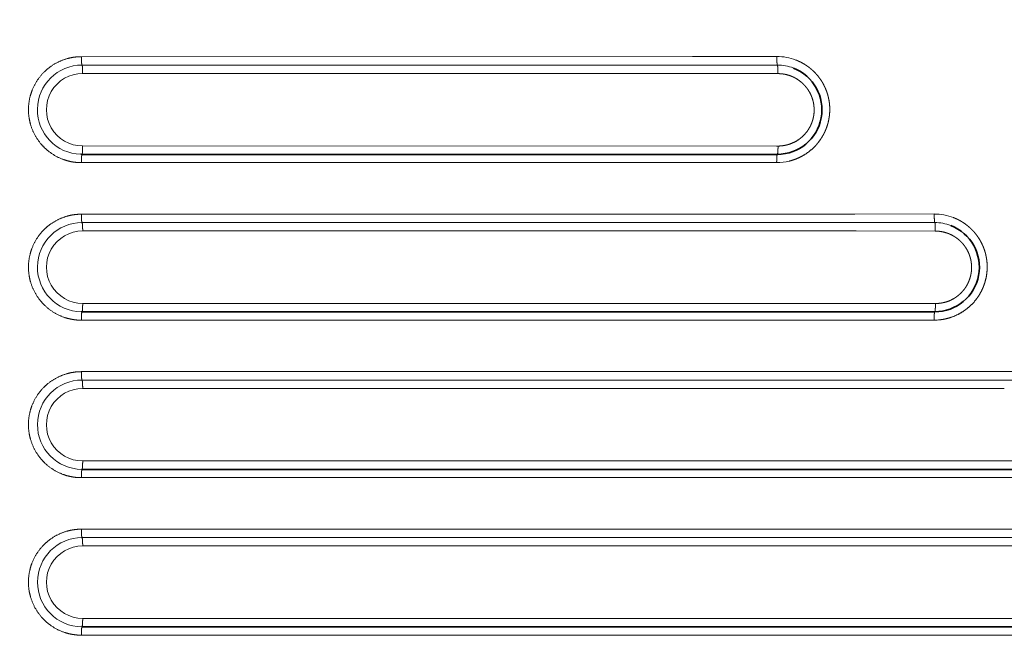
# Model space of a CAD drawing. Extents: x 117 to 1015, y -24 to 896.
# Tile 15 of 24: x 273 to 450, y 481 to 592. Entities that reach past the tile are written whole.
import ezdxf
from ezdxf.enums import TextEntityAlignment as Align

# ---------------------------------------------------------------- set-up
doc = ezdxf.new("R2010")
doc.units = 0
doc.layers.get('0').update_dxf_attribs({"lineweight": 13})
doc.styles.get("Standard").update_dxf_attribs({"font": 'isocp.shx'})
doc.dimstyles.get("Standard").update_dxf_attribs({"dimtxt": 2.5, "dimasz": 2.5, "dimexe": 1.25, "dimexo": 0.625, "dimtad": 1, "dimcen": 2.5, "dimadec": 0, "dimazin": 0, "dimtfac": 1, "dimtmove": 0, "dimatfit": 0, "dimfxl": 0, "dimarcsym": 0})

# ---------------------------------------------------------------- blocks, each defined once
blk = doc.blocks.new('*D')
at = {"color": 7, "lineweight": 13}
for p, q in [((222.5, 820.5), (131.37, 820.5)), ((133.37, 20.5), (133.37, 820.5)), ((524.07, 494.39), (625.89, 387.57)), ((194.5, 48.5), (194.5, -23.6)), ((994.5, 48.5), (994.5, -23.6)), ((222.5, 20.5), (131.37, 20.5)), ((194.5, -21.6), (994.5, -21.6))]:
    blk.add_line(p, q, dxfattribs=at)
for points in [[(133.89, 818.57), (133.37, 820.5), (132.85, 818.57)], [(564.81, 452.39), (563.11, 453.43), (564.06, 451.68)], [(624.19, 388.61), (625.89, 387.57), (624.94, 389.32)], [(132.85, 22.43), (133.37, 20.5), (133.89, 22.43)], [(196.43, -21.08), (194.5, -21.6), (196.43, -22.12)], [(992.57, -22.12), (994.5, -21.6), (992.57, -21.08)]]:
    blk.add_lwpolyline(points, dxfattribs=at)
for s, rotation, p, p2 in [('%%c', 313.6296, (525.52, 495.77), (532.6, 488.33)), ('91', 313.6296, (533.29, 487.61), (551.98, 468)), ('800', 90, (131.37, 399.48), (131.37, 441.52))]:
    blk.add_text(s, height=14, rotation=rotation, dxfattribs=at).set_placement(p, p2, align=Align.FIT)
blk.add_text('800', height=14, dxfattribs=at).set_placement((573.48, -19.6), (615.52, -19.6), align=Align.FIT)
blk = doc.blocks.new('BLOCK8')
at = {"color": 7, "lineweight": 13}
for p, q in [((-310.11, 164.8), (-200.5, 164.81)), ((-310, 163.29), (-200.38, 163.29)), ((-197.49, 161.78), (-309.89, 161.79)), ((-309.89, 148.79), (-185.42, 148.78)), ((-185.42, 145.81), (-310.12, 145.8)), ((-310.12, 136.56), (-174.24, 136.57)), ((-310, 135.06), (-174.11, 135.06)), ((-171.18, 133.55), (-309.88, 133.56)), ((-309.88, 120.56), (-158.96, 120.55)), ((-157.19, 117.57), (-310.12, 117.56)), ((-310.12, 108.33), (-147.68, 108.33)), ((-310, 106.82), (-147.55, 106.82)), ((-144.59, 105.32), (-309.88, 105.32)), ((-309.88, 92.32), (-132.28, 92.32)), ((-129.69, 89.33), (-310.12, 89.33)), ((-310.12, 80.09), (-120.93, 80.1)), ((-310, 78.59), (-120.8, 78.59)), ((-117.82, 77.08), (-309.88, 77.09)), ((-309.88, 64.09), (-105.45, 64.09)), ((-102.86, 61.09), (-310.12, 61.09))]:
    blk.add_line(p, q, dxfattribs=at)
at = {"color": 7, "lineweight": 13, "ltscale": 0.069458}
blk.add_line((-200.5, 164.81), (-197.72, 164.81), dxfattribs=at)
at = {"color": 7, "lineweight": 13, "ltscale": 0.30829}
blk.add_line((-197.72, 164.81), (-185.39, 164.83), dxfattribs=at)
at = {"color": 7, "lineweight": 13, "ltscale": 0.06935}
blk.add_line((-200.38, 163.29), (-197.6, 163.29), dxfattribs=at)
at = {"color": 7, "lineweight": 13, "ltscale": 0.307803}
blk.add_line((-197.6, 163.29), (-185.29, 163.29), dxfattribs=at)
at = {"color": 7, "lineweight": 13, "ltscale": 0.307316}
blk.add_line((-185.19, 161.76), (-197.49, 161.78), dxfattribs=at)
at = {"color": 7, "lineweight": 13, "ltscale": 0.006109}
blk.add_line((-185.42, 148.78), (-185.17, 148.78), dxfattribs=at)
at = {"color": 7, "lineweight": 35, "ltscale": 0.00552}
blk.add_line((-310, 147.29), (-310.22, 147.3), dxfattribs=at)
at = {"color": 7, "lineweight": 35}
for p, q in [((-185.3, 147.29), (-310, 147.29)), ((-157.06, 119.06), (-310, 119.06)), ((-129.56, 90.82), (-310, 90.82)), ((-102.73, 62.59), (-310, 62.59))]:
    blk.add_line(p, q, dxfattribs=at)
at = {"color": 7, "lineweight": 13, "ltscale": 0.006555}
blk.add_line((-310.12, 145.8), (-310.38, 145.8), dxfattribs=at)
at = {"color": 7, "lineweight": 13, "ltscale": 0.070424}
blk.add_line((-174.24, 136.57), (-171.42, 136.57), dxfattribs=at)
at = {"color": 7, "lineweight": 13, "ltscale": 0.356647}
blk.add_line((-171.42, 136.57), (-157.15, 136.6), dxfattribs=at)
at = {"color": 7, "lineweight": 13, "ltscale": 0.070314}
blk.add_line((-174.11, 135.06), (-171.3, 135.06), dxfattribs=at)
at = {"color": 7, "lineweight": 13, "ltscale": 0.356081}
blk.add_line((-171.3, 135.06), (-157.06, 135.06), dxfattribs=at)
at = {"color": 7, "lineweight": 13, "ltscale": 0.355517}
blk.add_line((-156.96, 133.53), (-171.18, 133.55), dxfattribs=at)
at = {"color": 7, "lineweight": 13, "ltscale": 0.050628}
blk.add_line((-158.96, 120.55), (-156.94, 120.55), dxfattribs=at)
at = {"color": 7, "lineweight": 35, "ltscale": 0.00356}
blk.add_line((-310, 119.06), (-310.14, 119.06), dxfattribs=at)
at = {"color": 7, "lineweight": 13, "ltscale": 0.004228}
blk.add_line((-310.12, 117.56), (-310.29, 117.56), dxfattribs=at)
at = {"color": 7, "lineweight": 13, "ltscale": 0.071016}
blk.add_line((-147.68, 108.33), (-144.84, 108.34), dxfattribs=at)
at = {"color": 7, "lineweight": 13, "ltscale": 0.397933}
blk.add_line((-144.84, 108.34), (-128.92, 108.36), dxfattribs=at)
at = {"color": 7, "lineweight": 13, "ltscale": 0.070905}
blk.add_line((-147.55, 106.82), (-144.71, 106.82), dxfattribs=at)
at = {"color": 7, "lineweight": 13, "ltscale": 0.397301}
blk.add_line((-144.71, 106.82), (-128.82, 106.82), dxfattribs=at)
at = {"color": 7, "lineweight": 13, "ltscale": 0.002732}
blk.add_line((-310.12, 89.33), (-310.23, 89.33), dxfattribs=at)
at = {"color": 7, "lineweight": 13}
for centre, radius, start, end in [((-185.37, 155.34), 9.49, 68.986, 90.0854), ((-310, 155.29), 8, 90.0329, 268.3834), ((-185.29, 155.3), 8, 68.9157, 89.9939), ((-309.89, 155.29), 6.5, 89.9962, 270.012), ((-185.42, 155.3), 9.5, 270.0036, 283.9551), ((-157.14, 127.1), 9.49, 68.8925, 90.0858), ((-309.99, 127.06), 8, 90.0346, 268.944), ((-157.06, 127.06), 8, 68.8224, 89.9944), ((-309.88, 127.06), 6.5, 89.9961, 270.0093), ((-157.19, 127.07), 9.5, 270.0024, 274.64), ((-309.99, 98.82), 8, 90.0357, 269.3043), ((-309.88, 98.82), 6.5, 89.9961, 270.0075), ((-309.99, 70.59), 8, 90.0364, 269.5627), ((-309.88, 70.59), 6.5, 89.9959, 270.0063)]:
    blk.add_arc(centre, radius, start, end, dxfattribs=at)
at = {"color": 7, "lineweight": 35}
for centre, end in [((-185.3, 155.29), 68.9123), ((-157.06, 127.06), 68.8198)]:
    blk.add_arc(centre, 8, 270, end, dxfattribs=at)
at = {"color": 7, "lineweight": 13}
for points, knots in [([(-310.38, 145.8), (-311.39, 145.83), (-312.39, 145.99), (-313.37, 146.29), (-315.22, 147.13), (-316.79, 148.43), (-317.48, 149.18), (-318.65, 150.85), (-319.34, 152.76), (-319.56, 153.76), (-319.73, 155.79), (-319.35, 157.8), (-319.04, 158.77), (-318.15, 160.6), (-316.81, 162.14), (-316.05, 162.82), (-314.47, 163.87), (-312.7, 164.5), (-311.85, 164.7), (-310.98, 164.8), (-310.11, 164.8)], [0, 0, 0, 0, 0, 0, 6.880619, 6.880619, 6.880619, 13.762244, 13.762244, 13.762244, 20.643785, 20.643785, 20.643785, 27.522516, 27.522516, 27.522516, 34.404651, 34.404651, 34.404651, 40.315574, 40.315574, 40.315574, 40.315574, 40.315574, 40.315574]), ([(-310, 163.29), (-310.01, 163.3), (-310.02, 163.31), (-310.03, 163.34), (-310.06, 163.48), (-310.08, 163.71), (-310.09, 163.89), (-310.1, 164.18), (-310.11, 164.48), (-310.11, 164.59), (-310.11, 164.69), (-310.11, 164.8)], [0, 0, 0, 0, 0, 0, 0.720996, 0.720996, 0.720996, 2.199472, 2.199472, 2.199472, 2.970245, 2.970245, 2.970245, 2.970245, 2.970245, 2.970245]), ([(-185.29, 163.29), (-185.3, 163.3), (-185.31, 163.31), (-185.32, 163.34), (-185.34, 163.44), (-185.35, 163.61), (-185.36, 163.74), (-185.38, 164.02), (-185.38, 164.33), (-185.39, 164.5), (-185.39, 164.66), (-185.39, 164.83)], [0, 0, 0, 0, 0, 0, 0.632118, 0.632118, 0.632118, 1.780161, 1.780161, 1.780161, 2.986979, 2.986979, 2.986979, 2.986979, 2.986979, 2.986979]), ([(-309.89, 161.79), (-309.89, 162.1), (-309.89, 162.4), (-309.9, 162.71), (-309.93, 163.05), (-309.97, 163.23), (-309.97, 163.26), (-309.99, 163.29), (-310, 163.29), (-310, 163.29), (-310, 163.29), (-310, 163.29)], [0, 0, 0, 0, 0, 0, 2.223374, 2.223374, 2.223374, 2.867108, 2.867108, 2.867108, 2.961099, 2.961099, 2.961099, 2.961099, 2.961099, 2.961099]), ([(-185.19, 161.76), (-185.19, 162.07), (-185.2, 162.38), (-185.21, 162.68), (-185.23, 163.03), (-185.26, 163.22), (-185.27, 163.26), (-185.28, 163.28), (-185.29, 163.29), (-185.29, 163.29), (-185.29, 163.29), (-185.29, 163.29)], [0, 0, 0, 0, 0, 0, 2.223211, 2.223211, 2.223211, 2.865659, 2.865659, 2.865659, 2.959198, 2.959198, 2.959198, 2.959198, 2.959198, 2.959198]), ([(-181.97, 164.2), (-181.81, 164.14), (-181.65, 164.07), (-181.49, 164), (-181.18, 163.86), (-180.86, 163.69), (-180.7, 163.6), (-180.4, 163.43), (-180.1, 163.23), (-179.96, 163.13), (-179.6, 162.88), (-179.26, 162.6), (-179.06, 162.43), (-178.72, 162.12), (-178.4, 161.78), (-178.28, 161.64), (-178.02, 161.34), (-177.78, 161.04), (-177.67, 160.88), (-177.45, 160.57), (-177.26, 160.26), (-177.17, 160.11), (-176.96, 159.73), (-176.78, 159.36), (-176.68, 159.13), (-176.49, 158.68), (-176.33, 158.22), (-176.26, 157.99), (-176.14, 157.51), (-176.04, 157.05), (-176, 156.81), (-175.93, 156.31), (-175.9, 155.82), (-175.89, 155.57), (-175.89, 155.05), (-175.92, 154.55), (-175.95, 154.29), (-176.02, 153.77), (-176.12, 153.26), (-176.18, 152.99), (-176.33, 152.46), (-176.51, 151.96), (-176.61, 151.7), (-176.96, 150.9), (-177.4, 150.16), (-177.73, 149.68), (-178.76, 148.4), (-180.05, 147.36), (-180.98, 146.8), (-182.01, 146.37), (-183.13, 146.09)], [0, 0, 0, 0, 0, 0, 1.004222, 1.004222, 1.004222, 1.994693, 1.994693, 1.994693, 2.918355, 2.918355, 2.918355, 4.299515, 4.299515, 4.299515, 5.279564, 5.279564, 5.279564, 6.303985, 6.303985, 6.303985, 7.242919, 7.242919, 7.242919, 8.629584, 8.629584, 8.629584, 10.073824, 10.073824, 10.073824, 11.626331, 11.626331, 11.626331, 13.344227, 13.344227, 13.344227, 15.217977, 15.217977, 15.217977, 17.270328, 17.270328, 17.270328, 19.484403, 19.484403, 19.484403, 24.328159, 24.328159, 24.328159, 33.374573, 33.374573, 33.374573, 33.374573, 33.374573, 33.374573]), ([(-185.17, 148.78), (-184.43, 148.78), (-183.75, 148.89), (-183.11, 149.07), (-181.9, 149.57), (-180.89, 150.33), (-180.42, 150.78), (-179.8, 151.54), (-179.33, 152.43), (-179.19, 152.74), (-179.01, 153.21), (-178.87, 153.72), (-178.84, 153.88), (-178.77, 154.21), (-178.73, 154.54), (-178.71, 154.71), (-178.69, 155.03), (-178.69, 155.37), (-178.7, 155.54), (-178.72, 155.85), (-178.76, 156.18), (-178.78, 156.34), (-178.84, 156.65), (-178.92, 156.96), (-178.96, 157.11), (-179.05, 157.4), (-179.17, 157.7), (-179.22, 157.83), (-179.34, 158.1), (-179.48, 158.37), (-179.56, 158.5), (-179.74, 158.8), (-179.95, 159.11), (-180.09, 159.28), (-180.33, 159.57), (-180.59, 159.84), (-180.69, 159.95), (-180.93, 160.17), (-181.18, 160.37), (-181.31, 160.47), (-181.61, 160.69), (-181.92, 160.88), (-182.1, 160.98), (-182.45, 161.16), (-182.8, 161.31), (-182.97, 161.37), (-183.55, 161.57), (-184.11, 161.69), (-184.48, 161.74), (-184.85, 161.76), (-185.19, 161.76)], [0, 0, 0, 0, 0, 0, 5.984854, 5.984854, 5.984854, 12.426434, 12.426434, 12.426434, 15.600791, 15.600791, 15.600791, 17.079786, 17.079786, 17.079786, 18.459575, 18.459575, 18.459575, 19.726058, 19.726058, 19.726058, 20.865928, 20.865928, 20.865928, 21.909073, 21.909073, 21.909073, 22.813705, 22.813705, 22.813705, 23.647914, 23.647914, 23.647914, 24.810265, 24.810265, 24.810265, 25.629196, 25.629196, 25.629196, 26.507108, 26.507108, 26.507108, 27.682603, 27.682603, 27.682603, 28.87869, 28.87869, 28.87869, 31.696743, 31.696743, 31.696743, 31.696743, 31.696743, 31.696743]), ([(-309.89, 148.79), (-309.89, 148.49), (-309.89, 148.18), (-309.9, 147.88), (-309.93, 147.54), (-309.97, 147.36), (-309.97, 147.32), (-309.99, 147.3), (-310, 147.3), (-310, 147.3), (-310, 147.29), (-310, 147.29)], [0, 0, 0, 0, 0, 0, 2.219165, 2.219165, 2.219165, 2.861979, 2.861979, 2.861979, 2.955889, 2.955889, 2.955889, 2.955889, 2.955889, 2.955889]), ([(-185.17, 148.78), (-185.17, 148.48), (-185.18, 148.18), (-185.19, 147.88), (-185.22, 147.54), (-185.26, 147.36), (-185.27, 147.33), (-185.28, 147.3), (-185.29, 147.3), (-185.29, 147.3), (-185.29, 147.29), (-185.3, 147.29)], [0, 0, 0, 0, 0, 0, 2.135415, 2.135415, 2.135415, 2.707832, 2.707832, 2.707832, 2.827609, 2.827609, 2.827609, 2.827609, 2.827609, 2.827609]), ([(-310, 147.29), (-310.01, 147.29), (-310.02, 147.28), (-310.03, 147.25), (-310.06, 147.11), (-310.08, 146.89), (-310.09, 146.71), (-310.11, 146.42), (-310.11, 146.12), (-310.11, 146.01), (-310.12, 145.9), (-310.12, 145.8)], [0, 0, 0, 0, 0, 0, 0.720179, 0.720179, 0.720179, 2.195739, 2.195739, 2.195739, 2.965241, 2.965241, 2.965241, 2.965241, 2.965241, 2.965241]), ([(-185.3, 147.29), (-185.31, 147.29), (-185.32, 147.28), (-185.33, 147.25), (-185.36, 147.12), (-185.38, 146.89), (-185.39, 146.71), (-185.41, 146.42), (-185.41, 146.12), (-185.42, 146.02), (-185.42, 145.91), (-185.42, 145.81)], [0, 0, 0, 0, 0, 0, 0.718428, 0.718428, 0.718428, 2.189035, 2.189035, 2.189035, 2.955814, 2.955814, 2.955814, 2.955814, 2.955814, 2.955814]), ([(-310.29, 117.56), (-311.29, 117.58), (-312.3, 117.73), (-313.28, 118.02), (-315.14, 118.84), (-316.72, 120.13), (-317.42, 120.87), (-318.61, 122.53), (-319.32, 124.43), (-319.55, 125.43), (-319.73, 127.46), (-319.38, 129.47), (-319.07, 130.44), (-318.2, 132.29), (-316.88, 133.84), (-316.12, 134.52), (-314.54, 135.6), (-312.75, 136.25), (-311.88, 136.46), (-311, 136.56), (-310.12, 136.56)], [0, 0, 0, 0, 0, 0, 6.881702, 6.881702, 6.881702, 13.764406, 13.764406, 13.764406, 20.646859, 20.646859, 20.646859, 27.526282, 27.526282, 27.526282, 34.409101, 34.409101, 34.409101, 40.44727, 40.44727, 40.44727, 40.44727, 40.44727, 40.44727]), ([(-310, 135.06), (-310.01, 135.06), (-310.02, 135.08), (-310.03, 135.11), (-310.06, 135.24), (-310.08, 135.47), (-310.09, 135.65), (-310.11, 135.94), (-310.11, 136.24), (-310.11, 136.35), (-310.12, 136.46), (-310.12, 136.56)], [0, 0, 0, 0, 0, 0, 0.720958, 0.720958, 0.720958, 2.199072, 2.199072, 2.199072, 2.969729, 2.969729, 2.969729, 2.969729, 2.969729, 2.969729]), ([(-157.06, 135.06), (-157.07, 135.06), (-157.07, 135.08), (-157.08, 135.1), (-157.1, 135.21), (-157.12, 135.38), (-157.13, 135.5), (-157.14, 135.79), (-157.15, 136.1), (-157.15, 136.26), (-157.15, 136.43), (-157.15, 136.6)], [0, 0, 0, 0, 0, 0, 0.632139, 0.632139, 0.632139, 1.780252, 1.780252, 1.780252, 2.987107, 2.987107, 2.987107, 2.987107, 2.987107, 2.987107]), ([(-309.88, 133.56), (-309.88, 133.86), (-309.89, 134.17), (-309.9, 134.47), (-309.93, 134.82), (-309.97, 135), (-309.97, 135.03), (-309.98, 135.05), (-310, 135.06), (-310, 135.06), (-310, 135.06), (-310, 135.06)], [0, 0, 0, 0, 0, 0, 2.222385, 2.222385, 2.222385, 2.865785, 2.865785, 2.865785, 2.959696, 2.959696, 2.959696, 2.959696, 2.959696, 2.959696]), ([(-156.96, 133.53), (-156.96, 133.84), (-156.96, 134.14), (-156.97, 134.45), (-156.99, 134.8), (-157.03, 134.99), (-157.04, 135.02), (-157.04, 135.05), (-157.05, 135.06), (-157.06, 135.06), (-157.06, 135.06), (-157.06, 135.06)], [0, 0, 0, 0, 0, 0, 2.222533, 2.222533, 2.222533, 2.864686, 2.864686, 2.864686, 2.958147, 2.958147, 2.958147, 2.958147, 2.958147, 2.958147]), ([(-153.72, 135.96), (-153.56, 135.9), (-153.4, 135.83), (-153.24, 135.76), (-152.93, 135.61), (-152.61, 135.45), (-152.46, 135.36), (-152.16, 135.19), (-151.86, 134.99), (-151.71, 134.89), (-151.46, 134.71), (-151.21, 134.52), (-151.11, 134.43), (-150.9, 134.26), (-150.7, 134.08), (-150.6, 133.99), (-150.37, 133.76), (-150.15, 133.52), (-150.01, 133.37), (-149.76, 133.08), (-149.53, 132.77), (-149.41, 132.61), (-149.2, 132.3), (-149, 131.99), (-148.91, 131.84), (-148.71, 131.46), (-148.52, 131.08), (-148.42, 130.85), (-148.23, 130.39), (-148.08, 129.93), (-148.01, 129.7), (-147.82, 128.95), (-147.7, 128.21), (-147.66, 127.72), (-147.63, 126.66), (-147.75, 125.66), (-147.84, 125.14), (-148.12, 124.06), (-148.53, 123.07), (-148.78, 122.57), (-149.59, 121.21), (-150.64, 120.07), (-151.41, 119.43), (-152.79, 118.54), (-154.39, 117.96), (-155.03, 117.78), (-155.71, 117.66), (-156.42, 117.6)], [0, 0, 0, 0, 0, 0, 0.997369, 0.997369, 0.997369, 1.970543, 1.970543, 1.970543, 2.915262, 2.915262, 2.915262, 3.608282, 3.608282, 3.608282, 4.301301, 4.301301, 4.301301, 5.288381, 5.288381, 5.288381, 6.313003, 6.313003, 6.313003, 7.258531, 7.258531, 7.258531, 8.640881, 8.640881, 8.640881, 10.102628, 10.102628, 10.102628, 13.387435, 13.387435, 13.387435, 17.318068, 17.318068, 17.318068, 21.877331, 21.877331, 21.877331, 30.221284, 30.221284, 30.221284, 35.400003, 35.400003, 35.400003, 35.400003, 35.400003, 35.400003]), ([(-156.94, 120.55), (-156.2, 120.55), (-155.52, 120.65), (-154.87, 120.83), (-154.06, 121.17), (-153.34, 121.62), (-153.14, 121.76), (-152.63, 122.15), (-152.16, 122.61), (-151.89, 122.92), (-151.36, 123.64), (-150.95, 124.47), (-150.77, 124.94), (-150.59, 125.6), (-150.49, 126.31), (-150.48, 126.47), (-150.46, 126.8), (-150.46, 127.13), (-150.46, 127.3), (-150.48, 127.62), (-150.52, 127.95), (-150.55, 128.11), (-150.6, 128.41), (-150.68, 128.73), (-150.73, 128.88), (-150.82, 129.17), (-150.93, 129.46), (-150.99, 129.6), (-151.11, 129.87), (-151.25, 130.14), (-151.33, 130.27), (-151.51, 130.58), (-151.72, 130.88), (-151.86, 131.06), (-152.08, 131.32), (-152.31, 131.57), (-152.39, 131.65), (-152.56, 131.81), (-152.74, 131.97), (-152.83, 132.04), (-153.04, 132.22), (-153.26, 132.37), (-153.39, 132.46), (-153.7, 132.65), (-154.01, 132.82), (-154.18, 132.91), (-154.54, 133.07), (-154.89, 133.19), (-155.07, 133.25), (-155.58, 133.39), (-156.06, 133.48), (-156.37, 133.51), (-156.67, 133.53), (-156.96, 133.53)], [0, 0, 0, 0, 0, 0, 5.96527, 5.96527, 5.96527, 8.295319, 8.295319, 8.295319, 12.378475, 12.378475, 12.378475, 17.02777, 17.02777, 17.02777, 18.410211, 18.410211, 18.410211, 19.679842, 19.679842, 19.679842, 20.825239, 20.825239, 20.825239, 21.87249, 21.87249, 21.87249, 22.786079, 22.786079, 22.786079, 23.630592, 23.630592, 23.630592, 24.806292, 24.806292, 24.806292, 25.427424, 25.427424, 25.427424, 26.048556, 26.048556, 26.048556, 26.919842, 26.919842, 26.919842, 28.09908, 28.09908, 28.09908, 29.328875, 29.328875, 29.328875, 31.665909, 31.665909, 31.665909, 31.665909, 31.665909, 31.665909]), ([(-309.88, 120.56), (-309.88, 120.25), (-309.89, 119.95), (-309.9, 119.64), (-309.93, 119.3), (-309.97, 119.12), (-309.97, 119.09), (-309.99, 119.07), (-310, 119.06), (-310, 119.06), (-310, 119.06), (-310, 119.06)], [0, 0, 0, 0, 0, 0, 2.220192, 2.220192, 2.220192, 2.86327, 2.86327, 2.86327, 2.957209, 2.957209, 2.957209, 2.957209, 2.957209, 2.957209]), ([(-156.94, 120.55), (-156.94, 120.25), (-156.94, 119.94), (-156.96, 119.64), (-156.98, 119.31), (-157.02, 119.12), (-157.03, 119.09), (-157.04, 119.07), (-157.05, 119.06), (-157.06, 119.06), (-157.06, 119.06), (-157.06, 119.06)], [0, 0, 0, 0, 0, 0, 2.135427, 2.135427, 2.135427, 2.707901, 2.707901, 2.707901, 2.82771, 2.82771, 2.82771, 2.82771, 2.82771, 2.82771]), ([(-310, 119.06), (-310.01, 119.06), (-310.02, 119.04), (-310.03, 119.01), (-310.06, 118.88), (-310.08, 118.65), (-310.09, 118.47), (-310.11, 118.18), (-310.11, 117.88), (-310.12, 117.77), (-310.12, 117.67), (-310.12, 117.56)], [0, 0, 0, 0, 0, 0, 0.720418, 0.720418, 0.720418, 2.196609, 2.196609, 2.196609, 2.966429, 2.966429, 2.966429, 2.966429, 2.966429, 2.966429]), ([(-157.06, 119.06), (-157.07, 119.06), (-157.08, 119.04), (-157.09, 119.01), (-157.12, 118.88), (-157.15, 118.65), (-157.16, 118.47), (-157.18, 118.19), (-157.18, 117.88), (-157.18, 117.78), (-157.19, 117.67), (-157.19, 117.57)], [0, 0, 0, 0, 0, 0, 0.719138, 0.719138, 0.719138, 2.191395, 2.191395, 2.191395, 2.958954, 2.958954, 2.958954, 2.958954, 2.958954, 2.958954]), ([(-310.23, 89.33), (-311.23, 89.34), (-312.24, 89.48), (-313.22, 89.76), (-315.09, 90.58), (-316.68, 91.85), (-317.38, 92.59), (-318.58, 94.24), (-319.3, 96.14), (-319.54, 97.14), (-319.74, 99.17), (-319.4, 101.17), (-319.09, 102.15), (-318.24, 104), (-316.93, 105.56), (-316.17, 106.25), (-314.59, 107.34), (-312.79, 108.01), (-311.91, 108.22), (-311.01, 108.33), (-310.12, 108.33)], [0, 0, 0, 0, 0, 0, 6.882403, 6.882403, 6.882403, 13.765818, 13.765818, 13.765818, 20.648875, 20.648875, 20.648875, 27.528743, 27.528743, 27.528743, 34.411995, 34.411995, 34.411995, 40.531946, 40.531946, 40.531946, 40.531946, 40.531946, 40.531946]), ([(-310, 106.82), (-310.01, 106.83), (-310.02, 106.84), (-310.03, 106.87), (-310.06, 107.01), (-310.08, 107.24), (-310.09, 107.42), (-310.11, 107.7), (-310.11, 108.01), (-310.12, 108.11), (-310.12, 108.22), (-310.12, 108.33)], [0, 0, 0, 0, 0, 0, 0.720934, 0.720934, 0.720934, 2.198807, 2.198807, 2.198807, 2.969383, 2.969383, 2.969383, 2.969383, 2.969383, 2.969383]), ([(-309.88, 105.32), (-309.88, 105.63), (-309.89, 105.93), (-309.9, 106.24), (-309.93, 106.58), (-309.97, 106.76), (-309.97, 106.8), (-309.98, 106.82), (-310, 106.82), (-310, 106.82), (-310, 106.82), (-310, 106.82)], [0, 0, 0, 0, 0, 0, 2.221269, 2.221269, 2.221269, 2.864248, 2.864248, 2.864248, 2.958052, 2.958052, 2.958052, 2.958052, 2.958052, 2.958052]), ([(-309.88, 92.32), (-309.88, 92.02), (-309.89, 91.71), (-309.9, 91.41), (-309.93, 91.07), (-309.97, 90.89), (-309.97, 90.85), (-309.98, 90.83), (-310, 90.83), (-310, 90.83), (-310, 90.82), (-310, 90.82)], [0, 0, 0, 0, 0, 0, 2.22086, 2.22086, 2.22086, 2.86411, 2.86411, 2.86411, 2.958068, 2.958068, 2.958068, 2.958068, 2.958068, 2.958068]), ([(-310, 90.82), (-310.01, 90.82), (-310.02, 90.81), (-310.03, 90.78), (-310.06, 90.64), (-310.08, 90.41), (-310.1, 90.24), (-310.11, 89.95), (-310.12, 89.64), (-310.12, 89.54), (-310.12, 89.43), (-310.12, 89.33)], [0, 0, 0, 0, 0, 0, 0.720577, 0.720577, 0.720577, 2.197187, 2.197187, 2.197187, 2.967218, 2.967218, 2.967218, 2.967218, 2.967218, 2.967218]), ([(-310.18, 61.09), (-311.19, 61.1), (-312.2, 61.24), (-313.18, 61.51), (-315.05, 62.32), (-316.65, 63.58), (-317.35, 64.32), (-318.56, 65.96), (-319.29, 67.86), (-319.53, 68.86), (-319.74, 70.89), (-319.41, 72.9), (-319.11, 73.88), (-318.26, 75.73), (-316.96, 77.29), (-316.2, 77.98), (-314.62, 79.09), (-312.82, 79.77), (-311.93, 79.98), (-311.02, 80.09), (-310.12, 80.09)], [0, 0, 0, 0, 0, 0, 6.882898, 6.882898, 6.882898, 13.766822, 13.766822, 13.766822, 20.650318, 20.650318, 20.650318, 27.530518, 27.530518, 27.530518, 34.414087, 34.414087, 34.414087, 40.592707, 40.592707, 40.592707, 40.592707, 40.592707, 40.592707]), ([(-310, 78.59), (-310.01, 78.59), (-310.02, 78.61), (-310.03, 78.64), (-310.06, 78.77), (-310.08, 79), (-310.1, 79.18), (-310.11, 79.47), (-310.12, 79.77), (-310.12, 79.88), (-310.12, 79.99), (-310.12, 80.09)], [0, 0, 0, 0, 0, 0, 0.720916, 0.720916, 0.720916, 2.198621, 2.198621, 2.198621, 2.969145, 2.969145, 2.969145, 2.969145, 2.969145, 2.969145]), ([(-309.88, 77.09), (-309.88, 77.39), (-309.89, 77.7), (-309.9, 78), (-309.93, 78.35), (-309.97, 78.53), (-309.97, 78.56), (-309.98, 78.58), (-310, 78.59), (-310, 78.59), (-310, 78.59), (-310, 78.59)], [0, 0, 0, 0, 0, 0, 2.220678, 2.220678, 2.220678, 2.863442, 2.863442, 2.863442, 2.957191, 2.957191, 2.957191, 2.957191, 2.957191, 2.957191]), ([(-309.88, 64.09), (-309.88, 63.78), (-309.89, 63.48), (-309.9, 63.18), (-309.93, 62.83), (-309.97, 62.65), (-309.97, 62.62), (-309.98, 62.6), (-310, 62.59), (-310, 62.59), (-310, 62.59), (-310, 62.59)], [0, 0, 0, 0, 0, 0, 2.221324, 2.221324, 2.221324, 2.864687, 2.864687, 2.864687, 2.958655, 2.958655, 2.958655, 2.958655, 2.958655, 2.958655]), ([(-310, 62.59), (-310.01, 62.59), (-310.02, 62.57), (-310.03, 62.54), (-310.06, 62.41), (-310.08, 62.18), (-310.1, 62), (-310.11, 61.71), (-310.12, 61.41), (-310.12, 61.3), (-310.12, 61.2), (-310.12, 61.09)], [0, 0, 0, 0, 0, 0, 0.72069, 0.72069, 0.72069, 2.197604, 2.197604, 2.197604, 2.967787, 2.967787, 2.967787, 2.967787, 2.967787, 2.967787])]:
    blk.add_open_spline(points, degree=5, knots=knots, dxfattribs=at)

msp = doc.modelspace()

# ---------------------------------------------------------------- block references
at = {"lineweight": 0}
msp.add_blockref('BLOCK8', (594.5, 420.5), dxfattribs=at)

# ---------------------------------------------------------------- dimensions: what is measured, and where the dimension line sits
at = {"color": 0, "lineweight": 0}
for base, p1, p2, angle, middle in [((133.369, 820.5), (224.5, 20.5), (224.5, 820.5), 90, (133.369, 420.5)), ((194.5, -21.599), (994.5, 50.5), (194.5, 50.5), 180, (594.5, -21.599))]:
    dim = msp.add_linear_dim(base=base, p1=p1, p2=p2, angle=angle, dimstyle='Standard', dxfattribs=at)
    dim.commit()
    dim.dimension.update_dxf_attribs({"geometry": '*D', "text_midpoint": middle, "dimtype": 161})
dim = msp.add_diameter_dim_2p(p1=(625.895, 387.566), p2=(563.105, 453.434), dimstyle='Standard', dxfattribs=at)
dim.commit()
dim.dimension.update_dxf_attribs({"geometry": '*D', "text_midpoint": (537.3, 480.504), "dimtype": 163})

doc.saveas('drawing.dxf')
